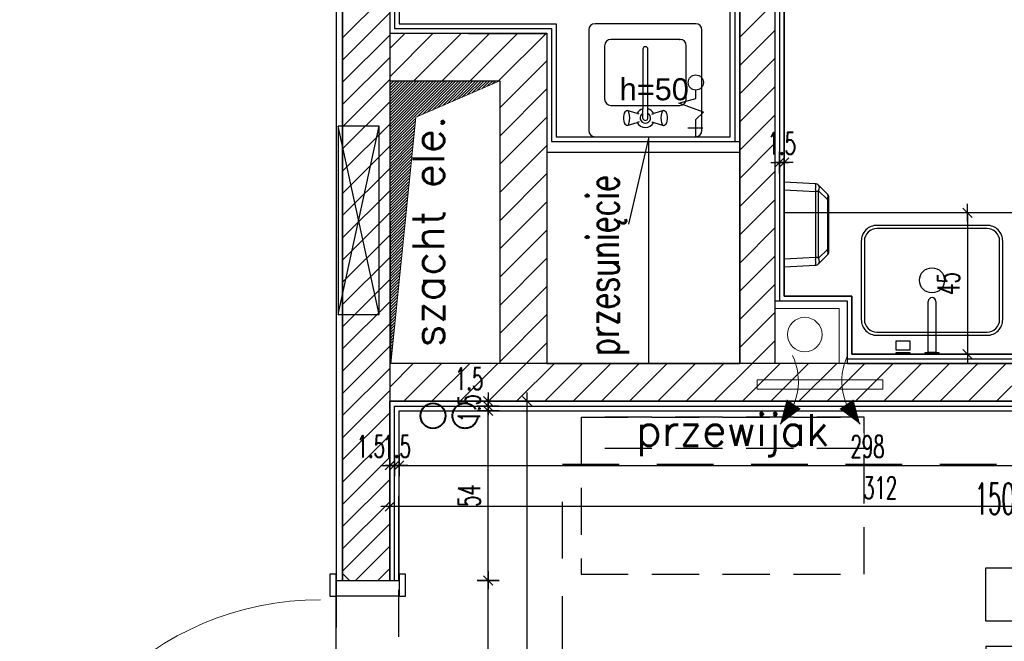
# Model space of a CAD drawing. Header units: centimetres. Extents: x -15121 to 30567, y -60641 to 0.
# Tile 13 of 256: x 1330 to 1644, y -25430 to -25232. Entities that reach past the tile are written whole.
import ezdxf

# ---------------------------------------------------------------- set-up
doc = ezdxf.new("R2010")
doc.units = ezdxf.units.CM
doc.header["$LTSCALE"] = 60
for name, pattern in [('( Dashed )', [0.75, 0.5, -0.25]), ('CIĄGłA', [0]), ('DASHED', [19.05, 12.7, -6.35]), ('DP', [0.5, 0.3, -0.2])]:
    doc.linetypes.add(name, pattern=pattern)
for name, color, linetype in [('A-----SZ', 8, 'Continuous'), ('AIKA gniazdka łazienka', 7, 'Continuous'), ('AIKA NP', 7, 'Continuous'), ('AIKA podłoga wc pod meble', 8, 'Continuous'), ('AIKA sanitariaty', 7, 'Continuous'), ('AIKA TYNK', 5, 'Continuous'), ('AIKA widokowe', 7, 'Continuous'), ('AIKA wymiarowanie gnaizdka rzut lobby', 7, 'Continuous'), ('AIKA wymiarowanie wc rzut', 7, 'Continuous'), ('AIKA ŚCIANA', 8, 'Continuous')]:
    doc.layers.add(name, color=color, linetype=linetype)
doc.layers.add('IS_Działka (powrotna)', color=5, linetype='DASHED', lineweight=40, true_color=0x0000ff)
doc.layers.add('IS_Pion1', color=7, linetype='Continuous', lineweight=5)
doc.layers.add('opisy', color=1, linetype='Continuous', lineweight=15)
doc.styles.add('KomProjekt_txt', font='arial.ttf')
doc.styles.add('RomanS', font='romans.shx')
doc.styles.add('SŁAWKA', font='simplex.shx', dxfattribs={"height": 12.5})
doc.styles.add('wymiar', font='txt.shx', dxfattribs={"width": 0.6})
doc.dimstyles.new('Dwudziestka', dxfattribs={"dimtxt": 7, "dimasz": 0.7, "dimexe": 5, "dimexo": 0, "dimgap": 2.5, "dimtad": 1, "dimtoh": 1, "dimdec": 3, "dimrnd": 0.5, "dimdsep": 46, "dimtxsty": 'wymiar', "dimblk": 'znacznik', "dimcen": 0, "dimdle": 5, "dimse1": 1, "dimse2": 1, "dimclrd": 256, "dimclre": 256, "dimclrt": 256, "dimadec": 0, "dimazin": 0, "dimtfac": 0.4, "dimtdec": 3, "dimtix": 1, "dimtofl": 0, "dimtmove": 2, "dimatfit": 3, "dimldrblk": 'znacznik', "dimfxl": 1, "dimtolj": 1, "dimarcsym": 0})

# ---------------------------------------------------------------- blocks, each defined once
blk = doc.blocks.new('NP')
at = {"layer": 'AIKA NP', "color": 8, "linetype": 'DP'}
for p, q in [((-170, -150), (-170, 0)), ((-170, 0), (0, 0)), ((0, 0), (0, -150)), ((0, -150), (-170, -150))]:
    blk.add_line(p, q, dxfattribs=at)
at = {"layer": 'AIKA NP', "color": 8}
for p, q in [((56.69, -21.33), (12.2, -21.33)), ((34.04, -30.83), (34.04, -27.15)), ((36.27, -30.83), (36.27, -27.15)), ((-6.25, -30.83), (40.19, -30.83)), ((-23.46, -33.01), (-9.73, -33.01)), ((41.27, -33.36), (50.24, -33.36)), ((50.24, -33.36), (50.24, -34.96)), ((-23.46, -34.55), (-9.73, -34.55)), ((-10.12, -73.31), (-10.12, -34.7)), ((50.24, -34.96), (41.88, -34.96)), ((-23.46, -73.46), (-9.73, -73.46)), ((-23.46, -75), (-9.73, -75)), ((41.27, -74.65), (50.24, -74.65)), ((50.24, -73.05), (41.88, -73.05)), ((50.24, -74.65), (50.24, -73.05)), ((40.19, -77.18), (-6.25, -77.18)), ((34.04, -80.45), (34.04, -77.18)), ((36.27, -80.45), (36.27, -77.18)), ((56.69, -86.68), (12.2, -86.68))]:
    blk.add_line(p, q, dxfattribs=at)
for points in [[(7.77, -25.99), (7.77, -25.21, -0.414214), (8.93, -24.05), (60.79, -24.05, -0.414214), (61.95, -25.21), (61.95, -25.99, -0.414214), (60.79, -27.15), (8.93, -27.15, -0.414214)], [(-17.22, -26.4), (-17.22, -27.1, 0.414214), (-16.45, -27.87), (-2.94, -27.87, 0.414214), (-2.17, -27.1), (-2.17, -26.4, 0.414214), (-2.94, -25.63), (-16.45, -25.63, 0.414214)], [(-17.22, -81.61), (-17.22, -80.91, -0.414214), (-16.45, -80.14), (-2.94, -80.14, -0.414214), (-2.17, -80.91), (-2.17, -81.61, -0.414214), (-2.94, -82.38), (-16.45, -82.38, -0.414214)], [(7.77, -82.38), (7.77, -81.61, -0.414214), (8.93, -80.45), (60.79, -80.45, -0.414214), (61.95, -81.61), (61.95, -82.38, -0.414214), (60.79, -83.55), (8.93, -83.55, -0.414214)]]:
    blk.add_lwpolyline(points, format="xyb", close=True, dxfattribs=at)
for points in [[(-35.39, -33.01), (-23.46, -33.01), (-23.46, -50.01), (-35.39, -50.01)], [(-35.39, -75), (-23.46, -75), (-23.46, -58), (-35.39, -58)]]:
    blk.add_lwpolyline(points, close=True, dxfattribs=at)
for centre, radius, start, end in [((-6.25, -34.7), 3.87, 90, 180), ((-13.72, -54.01), 55.75, 335.4425, 24.5575), ((-10.52, -54.01), 55.75, 335.4425, 24.5575), ((-6.25, -73.31), 3.87, 180, 270)]:
    blk.add_arc(centre, radius, start, end, dxfattribs=at)
at = {"layer": 'AIKA NP', "color": 8, "style": 'RomanS', "width": 0.5}
blk.add_text('150x150', height=10, dxfattribs=at).set_placement((-38.94, -16.03))
blk = doc.blocks.new('SL umywalka 45')
at = {"layer": 'AIKA sanitariaty'}
for points in [[(-17.5, -17.5), (17.5, -17.5, 0.414214), (22.5, -12.5), (22.5, 12.5, 0.414214), (17.5, 17.5), (-17.5, 17.5, 0.414214), (-22.5, 12.5), (-22.5, -12.5, 0.414214)], [(-17.5, -16.5), (17.5, -16.5, 0.414214), (21.5, -12.5), (21.5, 12.5, 0.414214), (17.5, 16.5), (-17.5, 16.5, 0.414214), (-21.5, 12.5), (-21.5, -12.5, 0.414214)]]:
    blk.add_lwpolyline(points, format="xyb", close=True, dxfattribs=at)
blk.add_circle((0, 0), 4, dxfattribs=at)
blk = doc.blocks.new('SL suszarka do rąk góra')
at = {"layer": 'AIKA widokowe'}
for p, q in [((-11, 0), (-13.5, 0)), ((-13.5, 0), (-12.98, -9.92)), ((-10.48, -9.92), (-11, 0)), ((11, 0), (-11, 0)), ((11, 0), (10.48, -9.92)), ((13.5, 0), (11, 0)), ((12.98, -9.92), (13.5, 0)), ((-12.54, -10.91), (-12.51, -10.94)), ((-12.51, -10.94), (-9.69, -13.76)), ((-7.92, -13.76), (-10.74, -10.94)), ((10.48, -9.92), (-10.48, -9.92)), ((-10.48, -10.91), (-10.48, -9.92)), ((-10.48, -10.91), (10.48, -10.91)), ((10.74, -10.94), (7.92, -13.76)), ((9.69, -13.76), (12.51, -10.94)), ((10.48, -10.91), (10.48, -9.92)), ((12.51, -10.94), (12.54, -10.91)), ((-8.63, -14.2), (-7.92, -14.2)), ((7.92, -13.76), (-7.92, -13.76)), ((-7.92, -14.2), (-7.92, -13.76)), ((-7.92, -14.2), (7.92, -14.2)), ((7.92, -14.2), (7.92, -13.76)), ((7.92, -14.2), (8.63, -14.2))]:
    blk.add_line(p, q, dxfattribs=at)
for centre, start, end in [((-11.48, -9.85), 183, 225), ((11.48, -9.85), 315, 357), ((-8.63, -12.7), 225, 270), ((8.63, -12.7), 270, 315)]:
    blk.add_arc(centre, 1.5, start, end, dxfattribs=at)
for centre, major_axis, ratio, start_param, end_param in [((-10.43, -10.9), (-2.55, 0.98), 0.026186, 0.011642, 0.272072), ((-10.5, -9.41), (-2.48, -0.48), 0.181937, 0.23532, 1.282518), ((-10.5, -9.41), (-2.07, -1.45), 0.488826, 0.0861, 1.133298), ((-10.43, -10.9), (-2.5, -0.07), 0.391695, 4.725364, 4.985794), ((-10.43, -11.96), (-0.435, 0.977), 0.924938, 5.892541, 6.15297), ((10.43, -10.9), (-2.5, 0.07), 0.391695, 4.438984, 4.699414), ((10.43, -11.96), (0.435, 0.977), 0.924938, 0.130215, 0.390645), ((10.5, -9.41), (2.07, -1.45), 0.488826, 5.149887, 6.197085), ((10.5, -9.41), (2.48, -0.48), 0.181937, 5.000667, 6.047865), ((10.43, -10.9), (2.55, 0.98), 0.026186, 6.011113, 6.271543), ((-7.21, -12.7), (-2.53, -0.97), 0.29403, 0.130209, 1.177407), ((7.21, -12.7), (2.53, -0.97), 0.29403, 5.105779, 6.152976)]:
    blk.add_ellipse(centre, major_axis=major_axis, ratio=ratio, start_param=start_param, end_param=end_param, dxfattribs=at)
blk = doc.blocks.new('znacznik')
at = {"color": 0}
for points in [[(0, -5), (0, 5)], [(-4, 0), (4, 0)]]:
    blk.add_lwpolyline(points, dxfattribs=at)
at = {"color": 1}
blk.add_lwpolyline([(-2.12, -2.12), (2.12, 2.12)], dxfattribs=at)
blk = doc.blocks.new('*D5062')
at = {"layer": 'AIKA wymiarowanie wc rzut', "lineweight": -2, "transparency": 16777216}
for p, q in [((1571.44, -25277.69), (1570.74, -25277.69)), ((1574.34, -25277.69), (1575.04, -25277.69))]:
    blk.add_line(p, q, dxfattribs=at)
at = {"layer": 'Defpoints', "color": 0, "transparency": 16777216}
for p in [(1573.64, -25277.69), (1572.14, -25299.16), (1573.64, -25299.16)]:
    blk.add_point(p, dxfattribs=at)
at = {"layer": 'AIKA wymiarowanie wc rzut', "linetype": 'ByBlock', "lineweight": -2, "transparency": 16777216, "xscale": 0.7, "yscale": 0.7, "zscale": 0.7}
blk.add_blockref('znacznik', (1572.14, -25277.69), dxfattribs=at)
at = {"layer": 'AIKA wymiarowanie wc rzut', "linetype": 'ByBlock', "lineweight": -2, "transparency": 16777216, "xscale": 0.7, "yscale": 0.7, "zscale": 0.7, "rotation": 180}
blk.add_blockref('znacznik', (1573.64, -25277.69), dxfattribs=at)
at = {"layer": 'AIKA wymiarowanie wc rzut', "transparency": 16777216, "insert": (1572.89, -25271.69), "char_height": 7, "attachment_point": 5, "style": 'wymiar'}
blk.add_mtext('\\A1;1.5', dxfattribs=at)
blk = doc.blocks.new('*D5063')
at = {"layer": 'AIKA wymiarowanie wc rzut', "lineweight": -2, "transparency": 16777216}
blk.add_line((1631.89, -25294.4), (1631.89, -25338), dxfattribs=at)
at = {"layer": 'Defpoints', "color": 0, "transparency": 16777216}
for p in [(1631.89, -25293.7), (1631.89, -25338.7), (1631.89, -25338.7)]:
    blk.add_point(p, dxfattribs=at)
at = {"layer": 'AIKA wymiarowanie wc rzut', "linetype": 'ByBlock', "lineweight": -2, "transparency": 16777216, "xscale": 0.7, "yscale": 0.7, "zscale": 0.7}
for p, rotation in [((1631.89, -25293.7), 90), ((1631.89, -25338.7), 270)]:
    blk.add_blockref('znacznik', p, dxfattribs=dict(at, rotation=rotation))
at = {"layer": 'AIKA wymiarowanie wc rzut', "transparency": 16777216, "insert": (1625.89, -25316.2), "char_height": 7, "attachment_point": 5, "rotation": 90, "style": 'wymiar'}
blk.add_mtext('\\A1;45', dxfattribs=at)
blk = doc.blocks.new('*D5814')
at = {"layer": 'AIKA wymiarowanie wc rzut', "lineweight": -2, "transparency": 16777216}
blk.add_line((1479.43, -25517.99), (1479.43, -25411.4), dxfattribs=at)
at = {"layer": 'Defpoints', "color": 0, "transparency": 16777216}
for p in [(1451.14, -25410.7), (1479.43, -25410.7), (1451.06, -25518.69)]:
    blk.add_point(p, dxfattribs=at)
at = {"layer": 'AIKA wymiarowanie wc rzut', "lineweight": -2, "transparency": 16777216, "xscale": 0.7, "yscale": 0.7, "zscale": 0.7}
for p, rotation in [((1479.43, -25410.7), 90), ((1479.43, -25518.69), 270)]:
    blk.add_blockref('znacznik', p, dxfattribs=dict(at, rotation=rotation))
at = {"layer": 'AIKA wymiarowanie wc rzut', "transparency": 16777216, "insert": (1473.43, -25464.69), "char_height": 7, "attachment_point": 5, "rotation": 90, "style": 'wymiar'}
blk.add_mtext('\\A1;108', dxfattribs=at)
blk = doc.blocks.new('*D5815')
at = {"layer": 'AIKA wymiarowanie wc rzut', "lineweight": -2, "transparency": 16777216}
blk.add_line((1479.43, -25410), (1479.43, -25357.4), dxfattribs=at)
at = {"layer": 'Defpoints', "color": 0, "transparency": 16777216}
for p in [(1451.14, -25356.7), (1479.43, -25356.7), (1451.14, -25410.7)]:
    blk.add_point(p, dxfattribs=at)
at = {"layer": 'AIKA wymiarowanie wc rzut', "lineweight": -2, "transparency": 16777216, "xscale": 0.7, "yscale": 0.7, "zscale": 0.7}
for p, rotation in [((1479.43, -25356.7), 90), ((1479.43, -25410.7), 270)]:
    blk.add_blockref('znacznik', p, dxfattribs=dict(at, rotation=rotation))
at = {"layer": 'AIKA wymiarowanie wc rzut', "transparency": 16777216, "insert": (1473.43, -25383.7), "char_height": 7, "attachment_point": 5, "rotation": 90, "style": 'wymiar'}
blk.add_mtext('\\A1;54', dxfattribs=at)
blk = doc.blocks.new('*D5816')
at = {"layer": 'AIKA wymiarowanie wc rzut', "lineweight": -2, "transparency": 16777216}
for p, q in [((1479.43, -25354.5), (1479.43, -25353.8)), ((1479.43, -25357.4), (1479.43, -25358.1))]:
    blk.add_line(p, q, dxfattribs=at)
at = {"layer": 'Defpoints', "color": 0, "transparency": 16777216}
for p in [(1449.64, -25355.2), (1479.43, -25355.2), (1451.14, -25356.7)]:
    blk.add_point(p, dxfattribs=at)
at = {"layer": 'AIKA wymiarowanie wc rzut', "lineweight": -2, "transparency": 16777216, "xscale": 0.7, "yscale": 0.7, "zscale": 0.7}
for p, rotation in [((1479.43, -25355.2), 270), ((1479.43, -25356.7), 90)]:
    blk.add_blockref('znacznik', p, dxfattribs=dict(at, rotation=rotation))
at = {"layer": 'AIKA wymiarowanie wc rzut', "transparency": 16777216, "insert": (1473.43, -25355.95), "char_height": 7, "attachment_point": 5, "rotation": 90, "style": 'wymiar'}
blk.add_mtext('\\A1;1.5', dxfattribs=at)
blk = doc.blocks.new('*D5817')
at = {"layer": 'AIKA wymiarowanie wc rzut', "lineweight": -2, "transparency": 16777216}
for p, q in [((1479.43, -25353), (1479.43, -25352.3)), ((1479.43, -25355.9), (1479.43, -25356.6))]:
    blk.add_line(p, q, dxfattribs=at)
at = {"layer": 'Defpoints', "color": 0, "transparency": 16777216}
for p in [(1448.14, -25353.7), (1449.64, -25355.2), (1479.43, -25353.7)]:
    blk.add_point(p, dxfattribs=at)
at = {"layer": 'AIKA wymiarowanie wc rzut', "lineweight": -2, "transparency": 16777216, "xscale": 0.7, "yscale": 0.7, "zscale": 0.7}
for p, rotation in [((1479.43, -25353.7), 270), ((1479.43, -25355.2), 90)]:
    blk.add_blockref('znacznik', p, dxfattribs=dict(at, rotation=rotation))
at = {"layer": 'AIKA wymiarowanie wc rzut', "transparency": 16777216, "insert": (1473.43, -25346.59), "char_height": 7, "attachment_point": 5, "style": 'wymiar'}
blk.add_mtext('\\A1;1.5', dxfattribs=at)
blk = doc.blocks.new('*D5818')
at = {"layer": 'AIKA wymiarowanie wc rzut', "lineweight": -2, "transparency": 16777216}
blk.add_line((1491.86, -25597), (1491.86, -25354.4), dxfattribs=at)
at = {"layer": 'Defpoints', "color": 0, "transparency": 16777216}
for p in [(1448.24, -25353.7), (1491.86, -25353.7), (1448.24, -25597.7)]:
    blk.add_point(p, dxfattribs=at)
at = {"layer": 'AIKA wymiarowanie wc rzut', "lineweight": -2, "transparency": 16777216, "xscale": 0.7, "yscale": 0.7, "zscale": 0.7}
for p, rotation in [((1491.86, -25353.7), 90), ((1491.86, -25597.7), 270)]:
    blk.add_blockref('znacznik', p, dxfattribs=dict(at, rotation=rotation))
at = {"layer": 'AIKA wymiarowanie wc rzut', "transparency": 16777216, "insert": (1485.86, -25475.7), "char_height": 7, "attachment_point": 5, "rotation": 90, "style": 'wymiar'}
blk.add_mtext('\\A1;244', dxfattribs=at)
blk = doc.blocks.new('*D5908')
at = {"layer": 'AIKA wymiarowanie wc rzut', "lineweight": -2, "transparency": 16777216}
for p, q in [((1447.44, -25374.08), (1446.74, -25374.08)), ((1450.34, -25374.08), (1451.04, -25374.08))]:
    blk.add_line(p, q, dxfattribs=at)
at = {"layer": 'Defpoints', "color": 0, "transparency": 16777216}
for p in [(1448.14, -25373.18), (1449.64, -25373.18), (1449.64, -25374.08)]:
    blk.add_point(p, dxfattribs=at)
at = {"layer": 'AIKA wymiarowanie wc rzut', "lineweight": -2, "transparency": 16777216, "xscale": 0.7, "yscale": 0.7, "zscale": 0.7}
blk.add_blockref('znacznik', (1448.14, -25374.08), dxfattribs=at)
at = {"layer": 'AIKA wymiarowanie wc rzut', "lineweight": -2, "transparency": 16777216, "xscale": 0.7, "yscale": 0.7, "zscale": 0.7, "rotation": 180}
blk.add_blockref('znacznik', (1449.64, -25374.08), dxfattribs=at)
at = {"layer": 'AIKA wymiarowanie wc rzut', "transparency": 16777216, "insert": (1442.12, -25368.08), "char_height": 7, "attachment_point": 5, "style": 'wymiar'}
blk.add_mtext('\\A1;1.5', dxfattribs=at)
blk = doc.blocks.new('*D5909')
at = {"layer": 'AIKA wymiarowanie wc rzut', "lineweight": -2, "transparency": 16777216}
for p, q in [((1448.94, -25374.08), (1448.24, -25374.08)), ((1451.84, -25374.08), (1452.54, -25374.08))]:
    blk.add_line(p, q, dxfattribs=at)
at = {"layer": 'Defpoints', "color": 0, "transparency": 16777216}
for p in [(1451.14, -25356.7), (1449.64, -25373.18), (1451.14, -25374.08)]:
    blk.add_point(p, dxfattribs=at)
at = {"layer": 'AIKA wymiarowanie wc rzut', "lineweight": -2, "transparency": 16777216, "xscale": 0.7, "yscale": 0.7, "zscale": 0.7}
blk.add_blockref('znacznik', (1449.64, -25374.08), dxfattribs=at)
at = {"layer": 'AIKA wymiarowanie wc rzut', "lineweight": -2, "transparency": 16777216, "xscale": 0.7, "yscale": 0.7, "zscale": 0.7, "rotation": 180}
blk.add_blockref('znacznik', (1451.14, -25374.08), dxfattribs=at)
at = {"layer": 'AIKA wymiarowanie wc rzut', "transparency": 16777216, "insert": (1450.39, -25368.08), "char_height": 7, "attachment_point": 5, "style": 'wymiar'}
blk.add_mtext('\\A1;1.5', dxfattribs=at)
blk = doc.blocks.new('*D5910')
at = {"layer": 'AIKA wymiarowanie wc rzut', "lineweight": -2, "transparency": 16777216}
blk.add_line((1451.84, -25374.08), (1748.44, -25374.08), dxfattribs=at)
at = {"layer": 'Defpoints', "color": 0, "transparency": 16777216}
for p in [(1451.14, -25356.7), (1749.14, -25356.7), (1749.14, -25374.08)]:
    blk.add_point(p, dxfattribs=at)
at = {"layer": 'AIKA wymiarowanie wc rzut', "lineweight": -2, "transparency": 16777216, "xscale": 0.7, "yscale": 0.7, "zscale": 0.7, "rotation": 180}
blk.add_blockref('znacznik', (1451.14, -25374.08), dxfattribs=at)
at = {"layer": 'AIKA wymiarowanie wc rzut', "lineweight": -2, "transparency": 16777216, "xscale": 0.7, "yscale": 0.7, "zscale": 0.7}
blk.add_blockref('znacznik', (1749.14, -25374.08), dxfattribs=at)
at = {"layer": 'AIKA wymiarowanie wc rzut', "transparency": 16777216, "insert": (1600.14, -25368.08), "char_height": 7, "attachment_point": 5, "style": 'wymiar'}
blk.add_mtext('\\A1;298', dxfattribs=at)
blk = doc.blocks.new('*D5913')
at = {"layer": 'AIKA wymiarowanie wc rzut', "lineweight": -2, "transparency": 16777216}
blk.add_line((1759.44, -25387.22), (1448.84, -25387.22), dxfattribs=at)
at = {"layer": 'Defpoints', "color": 0, "transparency": 16777216}
for p in [(1448.14, -25357.97), (1760.14, -25357.97), (1448.14, -25387.22)]:
    blk.add_point(p, dxfattribs=at)
at = {"layer": 'AIKA wymiarowanie wc rzut', "lineweight": -2, "transparency": 16777216, "xscale": 0.7, "yscale": 0.7, "zscale": 0.7, "rotation": 180}
blk.add_blockref('znacznik', (1448.14, -25387.22), dxfattribs=at)
at = {"layer": 'AIKA wymiarowanie wc rzut', "lineweight": -2, "transparency": 16777216, "xscale": 0.7, "yscale": 0.7, "zscale": 0.7}
blk.add_blockref('znacznik', (1760.14, -25387.22), dxfattribs=at)
at = {"layer": 'AIKA wymiarowanie wc rzut', "transparency": 16777216, "insert": (1604.14, -25381.22), "char_height": 7, "attachment_point": 5, "style": 'wymiar'}
blk.add_mtext('\\A1;312', dxfattribs=at)

msp = doc.modelspace()

# ---------------------------------------------------------------- linework, layer by layer
at = {"layer": 'A-----SZ'}
for p, q in [((1448.1412, -25158.6963), (1448.1412, -25410.6963)), ((1433.1412, -25238.0285), (1448.1412, -25223.0285)), ((1559.4781, -25237.8422), (1570.6413, -25226.679)), ((1433.1412, -25245.0996), (1448.1412, -25230.0996)), ((1433.1412, -25252.1706), (1448.1412, -25237.1706)), ((1448.1412, -25241.416), (1453.0253, -25236.532)), ((1448.1412, -25250.3963), (1461.9729, -25236.5646)), ((1455.8214, -25251.6963), (1470.9206, -25236.5972)), ((1464.8017, -25251.6963), (1479.8682, -25236.6298)), ((1473.7819, -25251.6963), (1488.8159, -25236.6624)), ((1482.7622, -25251.6963), (1497.7636, -25236.695)), ((1559.4781, -25246.8224), (1570.6413, -25235.6593)), ((1433.1412, -25259.2417), (1448.1412, -25244.2417)), ((1483.1412, -25260.2976), (1498.1412, -25245.2976)), ((1559.4781, -25255.8027), (1570.6413, -25244.6395)), ((1433.1412, -25266.3128), (1448.1412, -25251.3128)), ((1483.1412, -25269.2778), (1498.1412, -25254.2778)), ((1559.4781, -25264.7829), (1570.6413, -25253.6198)), ((1433.1412, -25273.3838), (1448.1412, -25258.3838)), ((1559.4781, -25273.7632), (1570.6413, -25262.6)), ((1433.1412, -25280.4549), (1448.1412, -25265.4549)), ((1483.1412, -25278.2581), (1498.1412, -25263.2581)), ((1559.4781, -25282.7435), (1570.6413, -25271.5803)), ((1433.1412, -25287.526), (1448.1412, -25272.526)), ((1483.1412, -25287.2383), (1498.1412, -25272.2383)), ((1433.1412, -25294.5971), (1448.1412, -25279.5971)), ((1483.1412, -25296.2186), (1498.1412, -25281.2186)), ((1433.1412, -25301.6681), (1448.1412, -25286.6681)), ((1483.1412, -25305.1988), (1498.1412, -25290.1988)), ((1433.1412, -25308.7392), (1448.1412, -25293.7392)), ((1483.1412, -25314.1791), (1498.1412, -25299.1791)), ((1433.1412, -25315.8103), (1448.1412, -25300.8103)), ((1433.1412, -25322.8813), (1448.1412, -25307.8813)), ((1483.1412, -25323.1594), (1498.1412, -25308.1594)), ((1433.1412, -25329.9524), (1448.1412, -25314.9524)), ((1483.1412, -25332.1396), (1498.1412, -25317.1396)), ((1433.1412, -25337.0235), (1448.1412, -25322.0235)), ((1483.1412, -25341.1199), (1498.1412, -25326.1199)), ((1433.1412, -25344.0945), (1448.1412, -25329.0945)), ((1433.1412, -25351.1656), (1448.1412, -25336.1656)), ((1491.545, -25341.6963), (1498.1412, -25335.1001)), ((1433.1412, -25358.2367), (1448.1412, -25343.2367)), ((1617.2595, -25341.6963), (1616.7034, -25342.2525)), ((1433.1412, -25365.3077), (1448.1412, -25350.3077)), ((1433.1412, -25372.3788), (1448.1412, -25357.3788)), ((1433.1412, -25379.4499), (1448.1412, -25364.4499)), ((1433.1412, -25386.5209), (1448.1412, -25371.5209)), ((1433.1412, -25393.592), (1448.1412, -25378.592)), ((1433.1412, -25400.6631), (1448.1412, -25385.6631)), ((1433.1412, -25407.7341), (1448.1412, -25392.7341)), ((1437.2501, -25410.6963), (1448.1412, -25399.8052)), ((1433.1412, -25408.5214), (1435.3161, -25410.6963)), ((1444.3211, -25410.6963), (1448.1412, -25406.8763))]:
    msp.add_line(p, q, dxfattribs=at)
msp.add_lwpolyline([(1448.1412, -25410.6963), (1448.1412, -25353.6963), (1752.1412, -25353.6963), (1752.1412, -25411.6963), (1769.8045, -25411.6963), (1769.8045, -25427.6963), (1819.8045, -25427.6963), (1819.8045, -25580.6963), (1808.7504, -25580.6963), (1805.6412, -25580.6963), (1805.6412, -25597.6963), (1448.24, -25597.6963), (1448.1412, -25518.6963)], dxfattribs=at)
at = {"layer": 'AIKA gniazdka łazienka'}
for p, q in [((1431.7845, -25326.1142), (1444.7845, -25266.1688)), ((1444.7845, -25326.1142), (1431.7845, -25266.1688))]:
    msp.add_line(p, q, dxfattribs=at)
msp.add_lwpolyline([(1444.7845, -25326.1142), (1444.7845, -25266.1688), (1431.7845, -25266.1688), (1431.7845, -25326.1142)], close=True, dxfattribs=at)
at = {"layer": 'AIKA NP', "color": 8}
msp.add_lwpolyline([(1448.1412, -25410.6963), (1448.1412, -25353.6963), (1752.1412, -25353.6963), (1752.1412, -25411.6963), (1769.8045, -25411.6963)], dxfattribs=at)
at = {"layer": 'AIKA podłoga wc pod meble'}
for points in [[(1454.4781, -25141.6963), (1454.4781, -25161.6963), (1451.1303, -25161.6963), (1451.1412, -25233.5131), (1501.1412, -25233.5131), (1501.1412, -25269.5131), (1556.4781, -25269.5131), (1556.4781, -25161.6963), (1555.4781, -25161.6963), (1555.4781, -25141.6963)], [(2153.1413, -25161.6963), (2153.1413, -25585.6963), (1848.6412, -25585.6963), (1848.6412, -25577.6963), (1834.8045, -25577.6963), (1834.8045, -25268.1963), (1816.8045, -25268.1963), (1816.8045, -25338.6963), (1595.1413, -25338.6963), (1595.1413, -25320.1963), (1573.6413, -25320.1963), (1573.6413, -25161.6963), (1637.1412, -25161.6963), (1637.1412, -25141.6963), (1739.1412, -25141.6963), (1739.1412, -25161.6963), (1816.8045, -25161.6963), (1816.8045, -25168.1963), (1834.8045, -25168.1963), (1834.8045, -25161.6963)], [(1431.1412, -25410.7001), (1451.0586, -25410.7001), (1451.1412, -25356.6963), (1749.1412, -25356.6963), (1749.1412, -25414.6963), (1753.6412, -25414.6963), (1753.6423, -25587.1963), (1451.1429, -25587.5662), (1451.1429, -25518.6926), (1431.1412, -25518.6963)]]:
    msp.add_lwpolyline(points, close=True, dxfattribs=at)
at = {"layer": 'AIKA sanitariaty'}
for p, q in [((1619.4413, -25338.1863), (1619.4413, -25321.8963)), ((1621.8413, -25321.8963), (1621.8413, -25338.1863)), ((1609.2413, -25337.403), (1609.2413, -25334.4299)), ((1609.2413, -25334.4299), (1613.6413, -25334.4299)), ((1613.6413, -25334.4299), (1613.6413, -25337.403)), ((1613.6413, -25337.403), (1609.2413, -25337.403)), ((1609.2413, -25338.6963), (1609.2413, -25338.1863)), ((1609.2413, -25338.1863), (1613.6413, -25338.1863)), ((1613.6413, -25338.6963), (1609.2413, -25338.6963)), ((1611.4413, -25338.6963), (1611.4413, -25338.1863)), ((1613.6413, -25338.1863), (1613.6413, -25338.6963)), ((1618.4413, -25338.6963), (1618.4413, -25338.1863)), ((1618.4413, -25338.1863), (1622.8413, -25338.1863)), ((1622.8413, -25338.6963), (1618.4413, -25338.6963)), ((1621.8413, -25338.1863), (1619.4413, -25338.1863)), ((1620.6413, -25338.6963), (1620.6413, -25338.1863)), ((1622.8413, -25338.1863), (1622.8413, -25338.6963))]:
    msp.add_line(p, q, dxfattribs=at)
msp.add_arc((1620.6413, -25321.8963), 1.2, 0, 180, dxfattribs=at)
at = {"layer": 'AIKA TYNK'}
for p, q in [((1572.1413, -25160.1963), (1572.1413, -25321.6963)), ((1499.6412, -25271.0131), (1559.4781, -25271.0131)), ((1572.1413, -25321.6963), (1593.6413, -25321.6963)), ((1593.6413, -25321.6963), (1593.6413, -25340.1963)), ((1593.6413, -25340.1963), (1818.3045, -25340.1963)), ((1433.1412, -25410.6963), (1448.1412, -25410.6963)), ((1433.1412, -25410.6963), (1448.1412, -25410.6963))]:
    msp.add_line(p, q, dxfattribs=at)
for points in [[(1453.4781, -25141.6963), (1431.1412, -25141.6963), (1431.1412, -25410.6963)], [(1453.4781, -25160.1963), (1449.6358, -25160.1963), (1449.6358, -25235.0131), (1499.6412, -25235.0131), (1499.6412, -25271.0131)], [(1557.9781, -25271.0131), (1557.9781, -25160.1963), (1556.4781, -25160.1963)]]:
    msp.add_lwpolyline(points, dxfattribs=at)
at = {"layer": 'AIKA widokowe'}
for p, q in [((1573.6413, -25161.6963), (1573.6413, -25320.1963)), ((1545.4781, -25233.5131), (1513.4781, -25233.5131)), ((1511.4781, -25235.5131), (1511.4781, -25267.5131)), ((1547.4781, -25267.5131), (1547.4781, -25235.5131)), ((1516.4781, -25240.5131), (1516.4781, -25257.5131)), ((1540.4781, -25238.5131), (1518.4781, -25238.5131)), ((1542.4781, -25257.5131), (1542.4781, -25240.5131)), ((1528.6903, -25241.6266), (1528.6903, -25260.6184)), ((1530.266, -25260.6184), (1530.266, -25241.6266)), ((1545.4961, -25257.3481), (1545.4961, -25254.6347)), ((1518.4781, -25259.5131), (1540.4781, -25259.5131)), ((1540.0736, -25258.8556), (1545.4961, -25257.3481)), ((1547.9062, -25261.7198), (1540.0736, -25258.8556)), ((1522.5631, -25262.5131), (1522.4819, -25263.1658)), ((1522.7159, -25261.981), (1522.5631, -25262.5131)), ((1522.9216, -25261.6337), (1522.7159, -25261.981)), ((1523.4386, -25261.2579), (1522.9216, -25261.6337)), ((1523.7194, -25261.1131), (1523.4386, -25261.2579)), ((1526.8287, -25262.1058), (1523.7194, -25261.1131)), ((1527.4682, -25262.31), (1526.8287, -25262.1058)), ((1528.6903, -25263.6521), (1528.6903, -25260.6184)), ((1530.266, -25263.6521), (1530.266, -25260.6184)), ((1531.4881, -25262.31), (1532.1276, -25262.1058)), ((1535.2369, -25261.1131), (1532.1276, -25262.1058)), ((1535.5176, -25261.2579), (1535.2369, -25261.1131)), ((1536.0347, -25261.6337), (1535.5176, -25261.2579)), ((1536.2404, -25261.981), (1536.0347, -25261.6337)), ((1536.3931, -25262.5131), (1536.2404, -25261.981)), ((1536.4744, -25263.1658), (1536.3931, -25262.5131)), ((1545.4781, -25263.981), (1547.9062, -25261.7198)), ((1522.4819, -25263.1658), (1522.4819, -25263.8604)), ((1522.4819, -25263.8604), (1522.5631, -25264.5131)), ((1522.5631, -25264.5131), (1522.7159, -25265.0452)), ((1522.7159, -25265.0452), (1522.9216, -25265.3925)), ((1522.9216, -25265.3925), (1523.4386, -25265.7684)), ((1523.4386, -25265.7684), (1523.7194, -25265.9131)), ((1523.7194, -25265.9131), (1526.8287, -25264.9205)), ((1527.4682, -25264.7163), (1526.8287, -25264.9205)), ((1531.4881, -25264.7163), (1532.1276, -25264.9205)), ((1532.1276, -25264.9205), (1535.2369, -25265.9131)), ((1535.2369, -25265.9131), (1535.5176, -25265.7684)), ((1535.5176, -25265.7684), (1536.0347, -25265.3925)), ((1536.0347, -25265.3925), (1536.2404, -25265.0452)), ((1536.2404, -25265.0452), (1536.3931, -25264.5131)), ((1536.3931, -25264.5131), (1536.4744, -25263.8604)), ((1536.4744, -25263.8604), (1536.4744, -25263.1658)), ((1545.4781, -25269.5131), (1545.4781, -25263.981)), ((1547.7465, -25266.7297), (1542.9815, -25266.7297)), ((1501.1412, -25269.5131), (1556.4781, -25269.5131)), ((1513.4781, -25269.5131), (1545.4781, -25269.5131)), ((1816.8045, -25293.6963), (1573.6413, -25293.6963)), ((1573.6413, -25320.1963), (1595.1413, -25320.1963)), ((1595.1413, -25320.1963), (1595.1413, -25338.6963)), ((1595.1413, -25338.6963), (1816.8045, -25338.6963))]:
    msp.add_line(p, q, dxfattribs=at)
at = {"layer": 'AIKA widokowe', "linetype": '( Dashed )', "ltscale": 0.5}
for p, q in [((1509.0336, -25358.7169), (1599.0336, -25358.7169)), ((1599.0336, -25358.7169), (1509.0336, -25358.7169)), ((1509.0336, -25358.7169), (1509.0336, -25408.7169)), ((1599.0336, -25408.7169), (1599.0336, -25358.7169)), ((1599.0336, -25368.7169), (1509.0336, -25368.7169)), ((1509.0336, -25408.7169), (1599.0336, -25408.7169)), ((1431.1412, -25410.6963), (1431.1412, -25518.6963)), ((1451.0586, -25518.6928), (1451.0586, -25410.6928))]:
    msp.add_line(p, q, dxfattribs=at)
at = {"layer": 'AIKA widokowe'}
for points in [[(1453.4781, -25161.6963), (1451.1303, -25161.6963), (1451.1412, -25233.5131), (1501.1412, -25233.5131), (1501.1412, -25269.5131)], [(1556.4781, -25269.5131), (1556.4781, -25161.6963)], [(1530.5526, -25341.6963), (1530.5526, -25269.5131), (1524.1492, -25297.2927)], [(1449.6412, -25410.6963), (1449.6412, -25355.1963), (1750.6412, -25355.1963), (1750.6412, -25367.2901)], [(1451.1412, -25410.6963), (1451.1412, -25356.6963), (1749.1412, -25356.6963), (1749.1412, -25367.2901)]]:
    msp.add_lwpolyline(points, dxfattribs=at)
for points in [[(1429.1428, -25408.7001), (1429.1428, -25415.7001), (1431.1412, -25415.7001), (1431.1412, -25408.7001)], [(1451.1412, -25408.7001), (1451.1412, -25415.7001), (1453.1397, -25415.7001), (1453.1397, -25408.7001)], [(1431.1412, -25415.7001), (1431.1412, -25410.7001), (1451.1412, -25410.7001), (1451.1412, -25415.7001)]]:
    msp.add_lwpolyline(points, close=True, dxfattribs=at)
msp.add_circle((1545.4961, -25252.2227), 2.412, dxfattribs=at)
for centre, radius, start, end in [((1513.4781, -25235.5131), 2, 90, 180), ((1545.4781, -25235.5131), 2, 0, 90), ((1518.4781, -25240.5131), 2, 90, 180), ((1540.4781, -25240.5131), 2, 0, 90), ((1529.4781, -25241.6266), 0.7878, 0, 180), ((1518.4781, -25257.5131), 2, 180, 270), ((1540.4781, -25257.5131), 2, 270, 0), ((1523.5354, -25261.8147), 0.7253, 11.13469, 75.303667), ((1518.3675, -25263.5131), 6.1602, 342.635592, 17.364408), ((1529.4781, -25263.5131), 3, 105.225308, 152.023474), ((1529.4781, -25263.5131), 1.6751, 118.054881, 61.945119), ((1529.4781, -25263.5131), 3, 27.976526, 74.774692), ((1540.5887, -25263.5131), 6.1602, 162.635592, 197.364408), ((1535.4209, -25261.8147), 0.7253, 104.696333, 168.86531), ((1523.5354, -25265.2116), 0.7253, 284.696333, 348.86531), ((1529.4781, -25263.5131), 3, 207.976526, 332.023474), ((1529.4781, -25263.5131), 0.8, 190, 350), ((1535.4209, -25265.2116), 0.7253, 191.13469, 255.303667), ((1513.4781, -25267.5131), 2, 180, 270), ((1545.4781, -25267.5131), 2, 270, 0)]:
    msp.add_arc(centre, radius, start, end, dxfattribs=at)
msp.add_point((1540.4781, -25238.5131), dxfattribs=at)
at = {"layer": 'AIKA wymiarowanie gnaizdka rzut lobby', "color": 8}
msp.add_line((1559.4781, -25274.5131), (1498.1412, -25274.5131), dxfattribs=at)
for points in [[(1453.4781, -25158.6963), (1448.1412, -25158.6963), (1448.1412, -25236.5142), (1498.1412, -25236.5131), (1498.1412, -25341.6963), (1556.4781, -25341.6963), (1559.4781, -25341.6963), (1559.4781, -25158.6963), (1556.4781, -25158.6963)], [(1636.1412, -25158.6963), (1570.6413, -25158.6963), (1570.6413, -25321.6963), (1593.6413, -25321.6963), (1593.6413, -25341.6963), (1819.8045, -25341.6963), (1819.8045, -25269.6963)]]:
    msp.add_lwpolyline(points, dxfattribs=at)
at = {"layer": 'AIKA ŚCIANA'}
for p, q in [((1433.1412, -25410.6963), (1433.1412, -25143.6963)), ((1559.4781, -25158.6963), (1559.4781, -25341.6963)), ((1570.6413, -25158.6963), (1570.6413, -25341.6963)), ((1448.1412, -25236.5142), (1498.1412, -25236.6963)), ((1498.1412, -25236.6963), (1498.1412, -25341.6963)), ((1448.1412, -25251.6963), (1483.1412, -25251.6963)), ((1483.1412, -25251.6963), (1483.1412, -25341.6963)), ((1559.4781, -25291.7237), (1570.6413, -25280.5605)), ((1559.4781, -25300.704), (1570.6413, -25289.5408)), ((1559.4781, -25309.6842), (1570.6413, -25298.521)), ((1559.4781, -25318.6645), (1570.6413, -25307.5013)), ((1559.4781, -25327.6447), (1570.6413, -25316.4816)), ((1559.4781, -25336.625), (1570.6413, -25325.4618)), ((1563.387, -25341.6963), (1570.6413, -25334.4421)), ((1819.8045, -25341.6963), (1448.1412, -25341.6963)), ((1448.1412, -25349.1791), (1455.624, -25341.6963)), ((1483.1412, -25341.6963), (1448.1412, -25341.6963)), ((1452.6042, -25353.6963), (1464.6042, -25341.6963)), ((1461.5845, -25353.6963), (1473.5845, -25341.6963)), ((1470.5647, -25353.6963), (1482.5647, -25341.6963)), ((1479.545, -25353.6963), (1491.545, -25341.6963)), ((1498.1412, -25341.6963), (1483.1412, -25341.6963)), ((1488.5253, -25353.6963), (1500.5253, -25341.6963)), ((1497.5055, -25353.6963), (1509.5055, -25341.6963)), ((1506.4858, -25353.6963), (1518.4858, -25341.6963)), ((1515.466, -25353.6963), (1527.466, -25341.6963)), ((1524.4463, -25353.6963), (1536.4463, -25341.6963)), ((1533.4265, -25353.6963), (1545.4265, -25341.6963)), ((1542.4068, -25353.6963), (1554.4068, -25341.6963)), ((1551.387, -25353.6963), (1563.387, -25341.6963)), ((1560.3673, -25353.6963), (1572.3673, -25341.6963)), ((1569.3476, -25353.6963), (1581.3476, -25341.6963)), ((1578.3278, -25353.6963), (1590.3278, -25341.6963)), ((1587.3081, -25353.6963), (1599.3081, -25341.6963)), ((1596.2883, -25353.6963), (1608.2883, -25341.6963)), ((1605.2686, -25353.6963), (1617.2686, -25341.6963)), ((1614.2488, -25353.6963), (1626.2488, -25341.6963)), ((1623.2291, -25353.6963), (1635.2291, -25341.6963)), ((1632.2094, -25353.6963), (1644.2094, -25341.6963)), ((1641.1896, -25353.6963), (1653.1896, -25341.6963)), ((1810.6413, -25353.6963), (1448.1412, -25353.6963)), ((1492.1056, -25353.6963), (1502.1056, -25353.6963)), ((1505.679, -25353.6963), (1530.679, -25353.6963))]:
    msp.add_line(p, q, dxfattribs=at)
msp.add_lwpolyline([(1453.4781, -25143.6963), (1433.1412, -25143.6963), (1433.1412, -25410.6963)], dxfattribs=at)
at = {"layer": 'IS_Działka (powrotna)', "ltscale": 0.03}
msp.add_circle((1472.1011, -25358.3043), 4, dxfattribs=at)
at = {"layer": 'IS_Pion1', "color": 1, "lineweight": 40}
msp.add_circle((1461.9085, -25358.3043, -289.1), 4, dxfattribs=at)
at = {"layer": 'opisy', "color": 5}
for p, q in [((1448.1412, -25251.6963), (1448.1412, -25236.5142)), ((1483.1412, -25251.6963), (1448.1412, -25251.6963)), ((1483.1412, -25341.6963), (1483.1412, -25251.6963))]:
    msp.add_line(p, q, dxfattribs=at)
at = {"layer": 'opisy', "color": 4, "linetype": 'CIĄGłA'}
for p, q in [((1448.1412, -25251.6963), (1483.1412, -25251.6963)), ((1448.4621, -25341.6963), (1448.1412, -25251.6963)), ((1483.1412, -25251.6963), (1456.4794, -25263.2794)), ((1456.4794, -25263.2794), (1448.4621, -25341.6963))]:
    msp.add_line(p, q, dxfattribs=at)
at = {"layer": 'opisy'}
for p, q in [((1448.1412, -25341.6963), (1448.1412, -25251.6963)), ((1570.6413, -25321.6963), (1593.6413, -25321.6963)), ((1593.6413, -25321.6963), (1593.6413, -25341.6963)), ((1509.0336, -25368.7169), (1509.0336, -25358.7169)), ((1599.0336, -25358.7169), (1599.0336, -25368.7169))]:
    msp.add_line(p, q, dxfattribs=at)
at = {"layer": 'opisy', "color": 252, "linetype": 'Continuous', "true_color": 0x939598}
for p, q in [((1448.1427, -25252.1254), (1448.5718, -25251.6963)), ((1448.1459, -25253.0202), (1449.4698, -25251.6963)), ((1448.1491, -25253.915), (1450.3678, -25251.6963)), ((1448.1523, -25254.8099), (1451.2658, -25251.6963)), ((1448.1555, -25255.7047), (1452.1639, -25251.6963)), ((1448.1587, -25256.5995), (1453.0619, -25251.6963)), ((1448.1619, -25257.4944), (1453.9599, -25251.6963)), ((1448.1651, -25258.3892), (1454.8579, -25251.6963)), ((1448.1683, -25259.284), (1455.756, -25251.6963)), ((1448.1715, -25260.1789), (1456.654, -25251.6963)), ((1448.1746, -25261.0737), (1457.552, -25251.6963)), ((1448.1778, -25261.9685), (1458.45, -25251.6963)), ((1448.181, -25262.8634), (1459.3481, -25251.6963)), ((1448.1842, -25263.7582), (1460.2461, -25251.6963)), ((1448.1874, -25264.6531), (1461.1441, -25251.6963)), ((1448.1906, -25265.5479), (1462.0422, -25251.6963)), ((1448.1938, -25266.4427), (1462.9402, -25251.6963)), ((1448.197, -25267.3376), (1463.8382, -25251.6963)), ((1448.2002, -25268.2324), (1464.7362, -25251.6963)), ((1448.2034, -25269.1272), (1465.6343, -25251.6963)), ((1448.2066, -25270.0221), (1466.5323, -25251.6963)), ((1448.2097, -25270.9169), (1467.4303, -25251.6963)), ((1456.9494, -25263.0753), (1468.3283, -25251.6963)), ((1458.5373, -25262.3854), (1469.2264, -25251.6963)), ((1460.1251, -25261.6956), (1470.1244, -25251.6963)), ((1461.713, -25261.0057), (1471.0224, -25251.6963)), ((1463.3009, -25260.3159), (1471.9204, -25251.6963)), ((1464.8888, -25259.626), (1472.8185, -25251.6963)), ((1466.4766, -25258.9362), (1473.7165, -25251.6963)), ((1468.0645, -25258.2464), (1474.6145, -25251.6963)), ((1469.6524, -25257.5565), (1475.5125, -25251.6963)), ((1471.2402, -25256.8667), (1476.4106, -25251.6963)), ((1472.8281, -25256.1768), (1477.3086, -25251.6963)), ((1474.416, -25255.487), (1478.2066, -25251.6963)), ((1476.0038, -25254.7971), (1479.1046, -25251.6963)), ((1477.5917, -25254.1073), (1480.0027, -25251.6963)), ((1479.1796, -25253.4175), (1480.9007, -25251.6963)), ((1480.7674, -25252.7276), (1481.7987, -25251.6963)), ((1482.3553, -25252.0378), (1482.6967, -25251.6963)), ((1448.2129, -25271.8117), (1456.4491, -25263.5755)), ((1448.2161, -25272.7066), (1456.3469, -25264.5758)), ((1448.2193, -25273.6014), (1456.2446, -25265.5761)), ((1448.2225, -25274.4962), (1456.1423, -25266.5764)), ((1448.2257, -25275.3911), (1456.0401, -25267.5767)), ((1448.2289, -25276.2859), (1455.9378, -25268.577)), ((1448.2321, -25277.1807), (1455.8355, -25269.5773)), ((1448.2353, -25278.0756), (1455.7332, -25270.5776)), ((1448.2385, -25278.9704), (1455.631, -25271.5779)), ((1448.2416, -25279.8652), (1455.5287, -25272.5782)), ((1448.2448, -25280.7601), (1455.4264, -25273.5785)), ((1448.248, -25281.6549), (1455.3242, -25274.5788)), ((1448.2512, -25282.5498), (1455.2219, -25275.5791)), ((1448.2544, -25283.4446), (1455.1196, -25276.5794)), ((1448.2576, -25284.3394), (1455.0174, -25277.5797)), ((1448.2608, -25285.2343), (1454.9151, -25278.58)), ((1448.264, -25286.1291), (1454.8128, -25279.5803)), ((1448.2672, -25287.0239), (1454.7106, -25280.5805)), ((1448.2704, -25287.9188), (1454.6083, -25281.5808)), ((1448.2735, -25288.8136), (1454.506, -25282.5811)), ((1448.2767, -25289.7084), (1454.4037, -25283.5814)), ((1448.2799, -25290.6033), (1454.3015, -25284.5817)), ((1448.2831, -25291.4981), (1454.1992, -25285.582)), ((1448.2863, -25292.3929), (1454.0969, -25286.5823)), ((1448.2895, -25293.2878), (1453.9947, -25287.5826)), ((1448.2927, -25294.1826), (1453.8924, -25288.5829)), ((1448.2959, -25295.0774), (1453.7901, -25289.5832)), ((1448.2991, -25295.9723), (1453.6879, -25290.5835)), ((1448.3023, -25296.8671), (1453.5856, -25291.5838)), ((1448.3055, -25297.762), (1453.4833, -25292.5841)), ((1448.3086, -25298.6568), (1453.381, -25293.5844)), ((1448.3118, -25299.5516), (1453.2788, -25294.5847)), ((1448.315, -25300.4465), (1453.1765, -25295.585)), ((1448.3182, -25301.3413), (1453.0742, -25296.5853)), ((1448.3214, -25302.2361), (1452.972, -25297.5856)), ((1448.3246, -25303.131), (1452.8697, -25298.5859)), ((1448.3278, -25304.0258), (1452.7674, -25299.5862)), ((1448.331, -25304.9206), (1452.6652, -25300.5865)), ((1448.3342, -25305.8155), (1452.5629, -25301.5868)), ((1448.3374, -25306.7103), (1452.4606, -25302.587)), ((1448.3405, -25307.6051), (1452.3583, -25303.5873)), ((1448.3437, -25308.5), (1452.2561, -25304.5876)), ((1448.3469, -25309.3948), (1452.1538, -25305.5879)), ((1448.3501, -25310.2896), (1452.0515, -25306.5882)), ((1448.3533, -25311.1845), (1451.9493, -25307.5885)), ((1448.3565, -25312.0793), (1451.847, -25308.5888)), ((1448.3597, -25312.9742), (1451.7447, -25309.5891)), ((1448.3629, -25313.869), (1451.6425, -25310.5894)), ((1448.3661, -25314.7638), (1451.5402, -25311.5897)), ((1448.3693, -25315.6587), (1451.4379, -25312.59)), ((1448.3725, -25316.5535), (1451.3356, -25313.5903)), ((1448.3756, -25317.4483), (1451.2334, -25314.5906)), ((1448.3788, -25318.3432), (1451.1311, -25315.5909)), ((1448.382, -25319.238), (1451.0288, -25316.5912)), ((1448.3852, -25320.1328), (1450.9266, -25317.5915)), ((1448.3884, -25321.0277), (1450.8243, -25318.5918)), ((1448.3916, -25321.9225), (1450.722, -25319.5921)), ((1448.3948, -25322.8173), (1450.6198, -25320.5924)), ((1448.398, -25323.7122), (1450.5175, -25321.5927)), ((1448.4012, -25324.607), (1450.4152, -25322.593)), ((1448.4044, -25325.5018), (1450.3129, -25323.5933)), ((1448.4075, -25326.3967), (1450.2107, -25324.5935)), ((1448.4107, -25327.2915), (1450.1084, -25325.5938)), ((1448.4139, -25328.1863), (1450.0061, -25326.5941)), ((1448.4171, -25329.0812), (1449.9039, -25327.5944)), ((1448.4203, -25329.976), (1449.8016, -25328.5947)), ((1448.4235, -25330.8709), (1449.6993, -25329.595)), ((1448.4267, -25331.7657), (1449.5971, -25330.5953)), ((1448.4299, -25332.6605), (1449.4948, -25331.5956)), ((1448.4331, -25333.5554), (1449.3925, -25332.5959)), ((1448.4363, -25334.4502), (1449.2903, -25333.5962)), ((1448.4395, -25335.345), (1449.188, -25334.5965)), ((1448.4426, -25336.2399), (1449.0857, -25335.5968)), ((1448.4458, -25337.1347), (1448.9834, -25336.5971)), ((1448.449, -25338.0295), (1448.8812, -25337.5974)), ((1448.4522, -25338.9244), (1448.7789, -25338.5977)), ((1448.4554, -25339.8192), (1448.6766, -25339.598)), ((1448.4586, -25340.714), (1448.5744, -25340.5983)), ((1448.4618, -25341.6089), (1448.4721, -25341.5986))]:
    msp.add_line(p, q, dxfattribs=at)
at = {"layer": 'opisy', "color": 8}
for p, q in [((1570.6413, -25324.1963), (1591.1413, -25324.1963)), ((1591.1413, -25324.1963), (1591.1413, -25341.6963))]:
    msp.add_line(p, q, dxfattribs=at)
at = {"layer": 'opisy'}
msp.add_lwpolyline([(1565.047, -25346.8266), (1565.047, -25349.8266), (1605.047, -25349.8266), (1605.047, -25346.8266)], close=True, dxfattribs=at)
for points in [[(1572.3238, -25360.9861, 0, 5.4, 0), (1576.6687, -25354.6029, 5.4, 5.4, 0)], [(1597.7703, -25360.9861, 0, 5.4, 0), (1593.4254, -25354.6029, 5.4, 5.4, 0)]]:
    msp.add_lwpolyline(points, format="xyseb", dxfattribs=at)
msp.add_circle((1580.1672, -25332.4665), 5.5, dxfattribs=at)
for centre, start, end in [((1559.0397, -25347.2736), 314.090838, 25.316168), ((1611.0544, -25347.2736), 154.683832, 225.909162)]:
    msp.add_arc(centre, 19.0919, start, end, dxfattribs=at)
at = {"layer": 'opisy', "color": 1, "extrusion": (0, 0, -1)}
msp.add_arc((-1426.1412, -25512.5463), 95.7, 0, 90, dxfattribs=at)

# ---------------------------------------------------------------- block references
at = {"layer": 'AIKA NP', "color": 8}
msp.add_blockref('NP', (1673.1412, -25373.6963), dxfattribs=at)
at = {"layer": 'AIKA widokowe', "color": 6, "rotation": 90}
msp.add_blockref('SL suszarka do rąk góra', (1573.6413, -25297.411), dxfattribs=at)
at = {"layer": 'AIKA widokowe', "color": 8}
msp.add_blockref('SL umywalka 45', (1620.6413, -25315.1963), dxfattribs=at)

# ---------------------------------------------------------------- texts
at = {"layer": 'AIKA widokowe', "style": 'KomProjekt_txt'}
msp.add_text('h=50', height=7, dxfattribs=at).set_placement((1521.2866, -25257.8819))
at = {"layer": 'AIKA widokowe', "style": 'RomanS', "width": 0.7}
msp.add_text('przesunięcie', height=10, rotation=90, dxfattribs=at).set_placement((1520.9821, -25339.2659))
at = {"layer": 'opisy', "color": 251, "style": 'SŁAWKA'}
msp.add_text('szacht ele.', height=10, rotation=90, dxfattribs=at).set_placement((1465.4122, -25336.483))
msp.add_text('przewijak', height=10, dxfattribs=at).set_placement((1526.5623, -25367.8443))

# ---------------------------------------------------------------- dimensions: what is measured, and where the dimension line sits
at = {"layer": 'AIKA wymiarowanie wc rzut'}
dim = msp.add_linear_dim(base=(1573.6413, -25277.6851), p1=(1572.1413, -25299.1643), p2=(1573.6413, -25299.1643), dimstyle='Dwudziestka', dxfattribs=at)
dim.commit()
dim.dimension.update_dxf_attribs({"geometry": '*D5062', "text_midpoint": (1572.8913, -25271.6851)})
dim = msp.add_linear_dim(base=(1631.8925, -25338.6963), p1=(1631.8925, -25293.6963), p2=(1631.8925, -25338.6963), angle=90, dimstyle='Dwudziestka', dxfattribs=at)
dim.commit()
dim.dimension.update_dxf_attribs({"geometry": '*D5063', "text_midpoint": (1625.8925, -25316.1963)})
at = {"layer": 'AIKA wymiarowanie wc rzut', "color": 2}
dim = msp.add_linear_dim(base=(1479.4294, -25353.6963), p1=(1449.6412, -25355.1963), p2=(1448.1412, -25353.6963), angle=90, dimstyle='Dwudziestka', dxfattribs=at)
dim.commit()
dim.dimension.update_dxf_attribs({"geometry": '*D5817', "text_midpoint": (1473.4294, -25346.5894), "dimtype": 160})
for base, p1, p2, picture, middle in [((1479.4294, -25355.1963), (1451.1412, -25356.6963), (1449.6412, -25355.1963), '*D5816', (1473.4294, -25355.9463)), ((1491.859, -25353.6963), (1448.24, -25597.6963), (1448.24, -25353.6963), '*D5818', (1485.859, -25475.6963)), ((1479.4294, -25356.6963), (1451.1412, -25410.6963), (1451.1412, -25356.6963), '*D5815', (1473.4294, -25383.6963)), ((1479.42939, -25410.69633), (1451.05863, -25518.69277), (1451.14121, -25410.69633), '*D5814', (1473.42939, -25464.69455))]:
    dim = msp.add_linear_dim(base=base, p1=p1, p2=p2, angle=90, dimstyle='Dwudziestka', dxfattribs=at)
    dim.commit()
    dim.dimension.update_dxf_attribs({"geometry": picture, "text_midpoint": middle})
for base, p1, p2, picture, middle in [((1451.1412, -25374.0781), (1449.6412, -25373.1845), (1451.1412, -25356.6963), '*D5909', (1450.3912, -25368.0781)), ((1448.1412, -25387.2201), (1760.1412, -25357.9701), (1448.1412, -25357.9701), '*D5913', (1604.1412, -25381.2201)), ((1749.1412, -25374.0781), (1451.1412, -25356.6963), (1749.1412, -25356.6963), '*D5910', (1600.1412, -25368.0781))]:
    dim = msp.add_linear_dim(base=base, p1=p1, p2=p2, dimstyle='Dwudziestka', dxfattribs=at)
    dim.commit()
    dim.dimension.update_dxf_attribs({"geometry": picture, "text_midpoint": middle})
dim = msp.add_linear_dim(base=(1449.6412, -25374.0781), p1=(1448.1412, -25373.1845), p2=(1449.6412, -25373.1845), dimstyle='Dwudziestka', dxfattribs=at)
dim.commit()
dim.dimension.update_dxf_attribs({"geometry": '*D5908', "text_midpoint": (1442.118, -25368.0781), "dimtype": 160})

doc.saveas('drawing.dxf')
